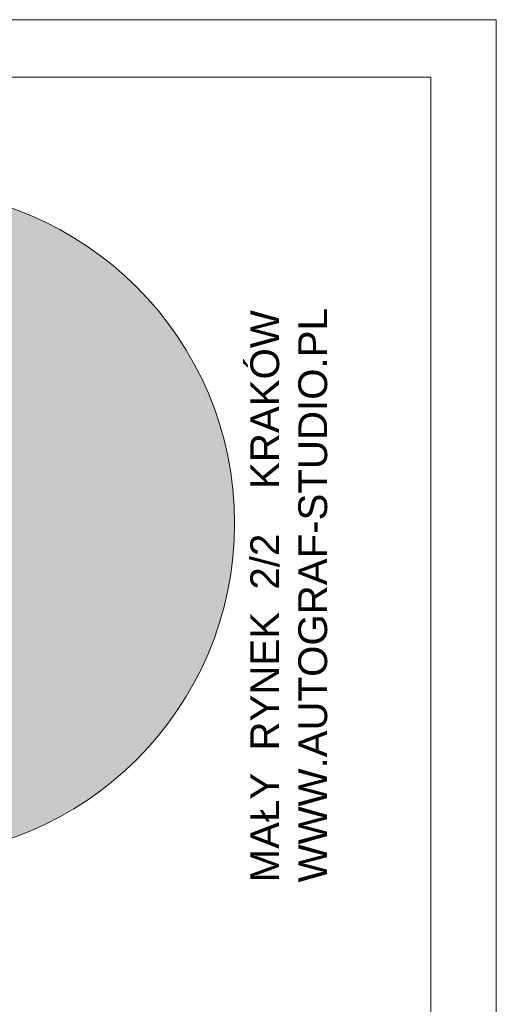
# Model space of a CAD drawing. Header units: millimetres. Extents: x -115268 to 140687, y -37779 to 24471.
# Tile 250 of 256: x 48094 to 48342, y 15677 to 16190. Entities that reach past the tile are written whole.
import ezdxf

# ---------------------------------------------------------------- set-up
doc = ezdxf.new("R2010")
doc.units = ezdxf.units.MM
doc.layers.get('0').update_dxf_attribs({"lineweight": 9})
doc.layers.add('A_CIENKA', color=7, linetype='Continuous', lineweight=9)
doc.layers.add('A_RAMKA', color=7, linetype='Continuous', lineweight=9)
doc.styles.add('Arial', font='arial.ttf')

# ---------------------------------------------------------------- blocks, each defined once
blk = doc.blocks.new('METRYKA11')
at = {"true_color": 0x000000}
h = blk.add_hatch(color=18, dxfattribs=at)
h.dxf.hatch_style = 1
h.paths.add_polyline_path([(7511428.56, 5508702.86, 1), (7511776.45, 5508702.86, 1)])
blk.add_line((7511878.67, 5508935.17), (7511878.67, 5506025.17))
blk.add_lwpolyline([(7511378.67, 5508935.17), (7511878.67, 5508935.17)])
at = {"color": 7}
blk.add_circle((7511602.5, 5508702.86), 173.94, dxfattribs=at)
blk.add_circle((7511602.5, 5508702.86), 173.94, dxfattribs=at)
at = {"ltscale": 80, "insert": (7511784.67, 5508515.78), "char_height": 15, "width": 367.2958, "attachment_point": 1, "rotation": 90, "style": 'Arial'}
blk.add_mtext('\\pxqd;MAŁY  RYNEK  2/2    KRAKÓW\\PWWW.AUTOGRAF-STUDIO.PL', dxfattribs=at)

msp = doc.modelspace()

# ---------------------------------------------------------------- linework, layer by layer
at = {"layer": 'A_CIENKA'}
msp.add_lwpolyline([(44142.30594, 16189.8702), (48342.30594, 16189.8702), (48342.30594, 13219.8702), (44142.30594, 13219.8702), (44142.30594, 16189.8702)], dxfattribs=at)
at = {"layer": 'A_RAMKA'}
msp.add_lwpolyline([(44322.30594, 16159.8702), (48308.12011, 16159.8702), (48308.12011, 13249.8702), (44322.30594, 13249.8702)], close=True, dxfattribs=at)

# ---------------------------------------------------------------- block references
at = {"layer": 'A_CIENKA'}
msp.add_blockref('METRYKA11', (-7463570.54944, -5492775.30237), dxfattribs=at)

doc.saveas('drawing.dxf')
